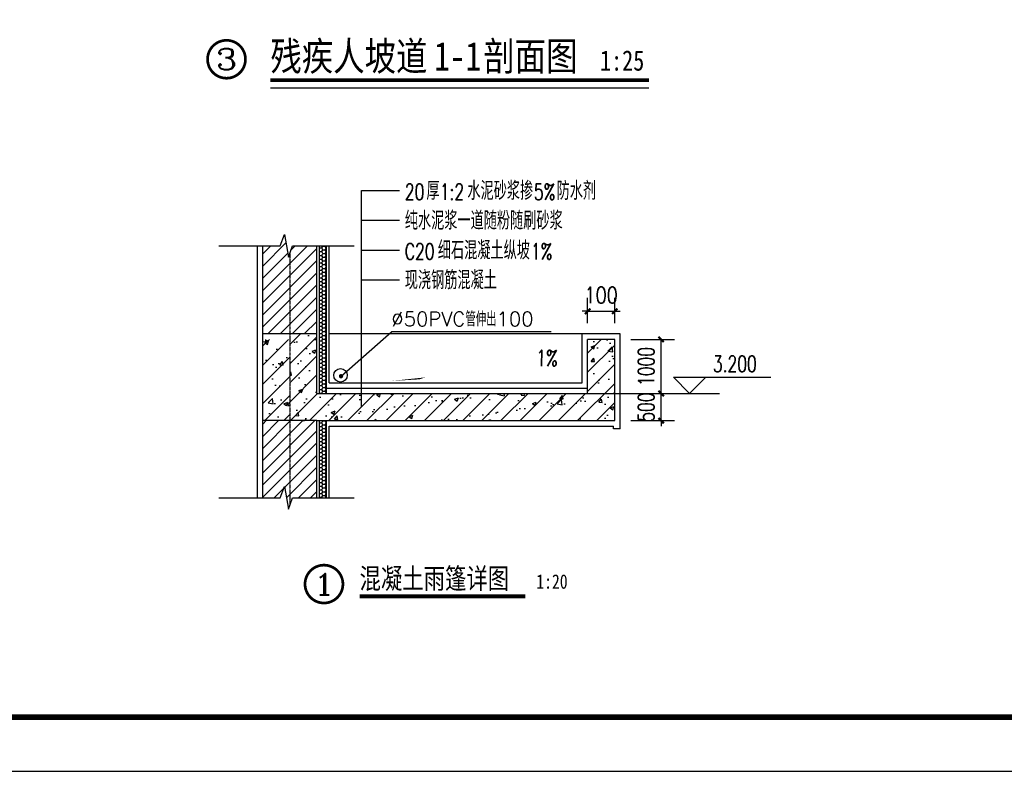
# Model space of a CAD drawing. Header units: inches. Extents: x 224620 to 3435104, y 247406 to 993300.
# Tile 5 of 110: x 263302 to 272396, y 247406 to 254346. Entities that reach past the tile are written whole.
import ezdxf
from ezdxf.enums import TextEntityAlignment as Align

# ---------------------------------------------------------------- set-up
doc = ezdxf.new("R2010")
doc.units = ezdxf.units.IN
doc.header["$MEASUREMENT"] = 0
doc.linetypes.add('CENTER', pattern=[2, 1.25, -0.25, 0.25, -0.25])
for name, color, linetype in [('DIM_ELEV', 3, 'Continuous'), ('DIM_IDEN', 3, 'Continuous'), ('DIM_LEAD', 3, 'Continuous'), ('DIM_SYMB', 3, 'Continuous'), ('DOTE', 1, 'CENTER'), ('LVTRY', 6, 'Continuous'), ('PUB_DIM', 3, 'Continuous'), ('PUB_HACTH', 8, 'Continuous'), ('PUB_HATCH', 8, 'Continuous'), ('PUB_TEXT', 7, 'Continuous'), ('PUB_TITLE', 4, 'Continuous'), ('S_WALL', 2, 'Continuous'), ('WALL', 2, 'Continuous'), ('排水', 122, 'Continuous'), ('栏杆', 211, 'Continuous'), ('结构', 140, 'Continuous')]:
    doc.layers.add(name, color=color, linetype=linetype)
doc.styles.add('-宋体', font='txt', dxfattribs={"width": 0.8})
doc.styles.add('-黑体', font='simhei.ttf', dxfattribs={"width": 0.8})
doc.styles.add('_TCH_DIM', font='SIMPLEX', dxfattribs={"bigfont": 'GBCBIG'})
doc.styles.add('_TCH_DIM_T3', font='SIMPLEX', dxfattribs={"width": 0.705882, "bigfont": 'GBCBIG'})
doc.styles.add('_TCH_LABEL', font='COMPLEX', dxfattribs={"bigfont": 'GBCBIG'})
doc.styles.add('DIM_FONT', font='SIMPLEX.shx', dxfattribs={"width": 0.8})
doc.styles.add('宋体', font='txt', dxfattribs={"width": 0.8})
doc.dimstyles.new('_TCH_ARCH&&100', dxfattribs={"dimtxt": 297.5, "dimasz": 100, "dimexe": 250, "dimexo": 300, "dimgap": 126.25, "dimtad": 1, "dimdec": 0, "dimzin": 0, "dimdsep": 46, "dimtxsty": '_TCH_DIM_T3', "dimblk": 'ARCHTICK', "dimcen": 0.09, "dimclrt": 7, "dimazin": 2, "dimtfac": 1, "dimtdec": 0, "dimtix": 1, "dimtmove": 2, "dimatfit": 3, "dimfxl": 1, "dimtolj": 1, "dimtzin": 0, "dimarcsym": 0})
doc.dimstyles.new('副本1.20', dxfattribs={"dimscale": 100, "dimtxt": 3, "dimasz": 1, "dimexe": 2.5, "dimexo": 3, "dimgap": 1.5, "dimtad": 1, "dimdec": 0, "dimlfac": 0.2, "dimzin": 0, "dimdsep": 46, "dimtxsty": 'DIM_FONT', "dimblk": 'ARCHTICK', "dimcen": 0.09, "dimadec": 0, "dimazin": 0, "dimtfac": 1, "dimtdec": 0, "dimtix": 1, "dimtmove": 2, "dimatfit": 3, "dimfxl": 1, "dimtolj": 1, "dimtzin": 0, "dimarcsym": 0})
pattern_1 = [(45, (42262.69, -151275.37), (-112.2532, 112.2532), [])]
pattern_2 = [(0, (42262.688, -151275.366), (59.53125, 34.370375), [39.6875, -79.375]), (120, (42262.688, -151275.366), (-59.531243, 34.3703873), [39.6875, -79.375]), (60, (42262.688, -151275.366), (7e-06, 68.7407623), [-79.375, 39.6875])]

# ---------------------------------------------------------------- blocks, each defined once
blk = doc.blocks.new('wrtgtg')
at = {"layer": 'PUB_TITLE'}
blk.add_lwpolyline([(-75296, -5841), (8804, -5841), (8804, 53559), (-75296, 53559)], close=True, dxfattribs=at)
at = {"layer": 'PUB_TITLE', "const_width": 100}
blk.add_lwpolyline([(-72796, -4841), (7804, -4841), (7804, 52559), (-72796, 52559)], close=True, dxfattribs=at)
blk = doc.blocks.new('_ArchTick')
at = {"color": 0, "linetype": 'ByBlock', "const_width": 0.4}
blk.add_lwpolyline([(-0.5, -0.5), (0.5, 0.5)], dxfattribs=at)
blk = doc.blocks.new('*D35')
at = {"color": 0, "lineweight": -2}
for p, q in [((238225, 143896), (238225, 144365)), ((238725, 143896), (238725, 144365)), ((238225, 144115), (238125, 144115)), ((238225, 144115), (238725, 144115)), ((238725, 144115), (238825, 144115))]:
    blk.add_line(p, q, dxfattribs=at)
at = {"layer": 'Defpoints', "color": 0}
for p in [(238725, 144115), (238225, 143596), (238725, 143596)]:
    blk.add_point(p, dxfattribs=at)
at = {"color": 0, "lineweight": -2, "xscale": 100, "yscale": 100, "zscale": 100}
blk.add_blockref('_ArchTick', (238225, 144115), dxfattribs=at)
at = {"color": 0, "lineweight": -2, "xscale": 100, "yscale": 100, "zscale": 100, "rotation": 180}
blk.add_blockref('_ArchTick', (238725, 144115), dxfattribs=at)
at = {"color": 0, "insert": (238475, 144415), "char_height": 300, "attachment_point": 5, "style": 'DIM_FONT'}
blk.add_mtext('\\A1;100', dxfattribs=at)
blk = doc.blocks.new('*D59')
at = {"layer": 'Defpoints', "color": 0}
for p in [(238725, 143596), (239582, 143596), (238725, 142596)]:
    blk.add_point(p, dxfattribs=at)
at = {"layer": 'PUB_DIM', "color": 0, "lineweight": -2}
for p, q in [((239025, 143596), (239832, 143596)), ((239582, 142596), (239582, 143596)), ((239025, 142596), (239832, 142596))]:
    blk.add_line(p, q, dxfattribs=at)
at = {"layer": 'PUB_DIM', "color": 0, "lineweight": -2, "xscale": 100, "yscale": 100, "zscale": 100}
for p, rotation in [((239582, 143596), 90), ((239582, 142596), 270)]:
    blk.add_blockref('_ArchTick', p, dxfattribs=dict(at, rotation=rotation))
at = {"layer": 'PUB_DIM', "color": 7, "insert": (239307, 143096), "char_height": 297.5, "attachment_point": 5, "rotation": 90, "style": '_TCH_DIM_T3'}
blk.add_mtext('\\A1;1000', dxfattribs=at)
blk = doc.blocks.new('*D60')
at = {"layer": 'Defpoints', "color": 0}
for p in [(238725, 142596), (239582, 142596), (238725, 142096)]:
    blk.add_point(p, dxfattribs=at)
at = {"layer": 'PUB_DIM', "color": 0, "lineweight": -2}
for p, q in [((239025, 142596), (239832, 142596)), ((239582, 142596), (239582, 142696)), ((239582, 142096), (239582, 142596)), ((239025, 142096), (239832, 142096)), ((239582, 142096), (239582, 141996))]:
    blk.add_line(p, q, dxfattribs=at)
at = {"layer": 'PUB_DIM', "color": 0, "lineweight": -2, "xscale": 100, "yscale": 100, "zscale": 100}
for p, rotation in [((239582, 142596), 270), ((239582, 142096), 90)]:
    blk.add_blockref('_ArchTick', p, dxfattribs=dict(at, rotation=rotation))
at = {"layer": 'PUB_DIM', "color": 7, "insert": (239307, 142346), "char_height": 297.5, "attachment_point": 5, "rotation": 90, "style": '_TCH_DIM_T3'}
blk.add_mtext('\\A1;500', dxfattribs=at)
blk = doc.blocks.new('h35y')
at = {"layer": 'LVTRY'}
h = blk.add_hatch(dxfattribs=at)
h.set_pattern_fill('HONEY', color=256, scale=25, style=0)
h.set_pattern_definition(pattern_2)
h.paths.add_polyline_path([(233274.5, 142596), (233399.5, 142596), (233399.5, 145323.7), (233274.5, 145323.7)])
h = blk.add_hatch(dxfattribs=at)
h.set_pattern_fill('HONEY', color=256, scale=25, style=0)
h.set_pattern_definition(pattern_2)
h.paths.add_polyline_path([(233274.5, 140669.1), (233399.5, 140669.1), (233399.5, 142096), (233274.5, 142096)])
at = {"layer": 'PUB_HACTH'}
h = blk.add_hatch(dxfattribs=at)
h.set_pattern_fill('钢筋混凝土', color=256, scale=100, style=0)
h.set_pattern_definition([(45, (40262.7, -151275.37), (-176.7767, 176.7767), []), (50, (40262.7, -151275.37), (717.2602, -62.7521), [75, -825]), (355, (40262.7, -151275.4), (-138.7513, 752.1921), [60, -660]), (100.4514, (40322.46, -151280.6), (578.5094, 689.4395), [63.7402, -701.1421]), (46.1842, (40262.7, -151075.4), (1067.241, -165.519), [112.5, -1237.5]), (96.6356, (40351.6, -151089.2), (934.6627, 974.118), [95.6103, -1051.713]), (351.1842, (40262.7, -151075.4), (934.662, 974.1186), [90, -990]), (21, (40362.7, -151125.37), (596.9071, -402.6189), [75, -825]), (326, (40362.7, -151125.4), (243.3153, 725.15), [60, -660]), (71.4514, (40412.4, -151158.9), (840.2226, 322.5305), [63.7402, -701.1421]), (37.5, (40262.7, -151275.37), (12.15986, 332.89385), [0, -652, 0, -670, 0, -662.5]), (7.5, (40262.7, -151275.37), (263.06954, 394.4117), [0, -382, 0, -637, 0, -252.5]), (327.5, (40039.7, -151275.37), (533.82244, -22.55487), [0, -250, 0, -780, 0, -1035]), (317.5, (39939.7, -151275.37), (583.1862, 100.105), [0, -325, 0, -518, 0, -735])])
h.paths.add_polyline_path([(233224.5, 142596), (233224.5, 143696), (232724.5, 143696), (232724.5, 142096), (233224.5, 142096), (238724.5, 142096), (238724.5, 143596), (238224.5, 143596), (238224.5, 142596)])
h = blk.add_hatch(dxfattribs=at)
h.set_pattern_fill('钢筋混凝土', color=256, scale=100, style=0)
h.set_pattern_definition([(45, (42262.7, -151275.37), (-176.7767, 176.7767), []), (50, (42262.7, -151275.37), (717.2602, -62.7521), [75, -825]), (355, (42262.7, -151275.4), (-138.7513, 752.1921), [60, -660]), (100.4514, (42322.46, -151280.6), (578.5094, 689.4395), [63.7402, -701.1421]), (46.1842, (42262.7, -151075.4), (1067.241, -165.519), [112.5, -1237.5]), (96.6356, (42351.6, -151089.2), (934.6627, 974.118), [95.6103, -1051.713]), (351.1842, (42262.7, -151075.4), (934.662, 974.1186), [90, -990]), (21, (42362.7, -151125.37), (596.9071, -402.6189), [75, -825]), (326, (42362.7, -151125.4), (243.3153, 725.15), [60, -660]), (71.4514, (42412.4, -151158.9), (840.2226, 322.5305), [63.7402, -701.1421]), (37.5, (42262.7, -151275.37), (12.15986, 332.89385), [0, -652, 0, -670, 0, -662.5]), (7.5, (42262.7, -151275.37), (263.06954, 394.4117), [0, -382, 0, -637, 0, -252.5]), (327.5, (42039.7, -151275.37), (533.82244, -22.55487), [0, -250, 0, -780, 0, -1035]), (317.5, (41939.7, -151275.37), (583.1862, 100.105), [0, -325, 0, -518, 0, -735])])
h.paths.add_polyline_path([(232724.5, 143596), (232224.5, 143596), (232224.5, 142096), (232724.5, 142096)])
at = {"layer": 'PUB_HATCH'}
h = blk.add_hatch(dxfattribs=at)
h.set_pattern_fill('ANSI31', color=256, scale=100, style=0)
h.set_pattern_definition(pattern_1)
h.paths.add_polyline_path([(232224.5, 143696), (232724.5, 143696), (232724.5, 145187.2), (232698.5, 145113.7), (232624.4, 145533.7), (232548, 145323.7), (232224.5, 145323.7)])
h.paths.add_polyline_path([(232724.5, 143696), (233224.5, 143696), (233224.5, 145323.7), (232773, 145323.7), (232724.5, 145187.2)])
h = blk.add_hatch(dxfattribs=at)
h.set_pattern_fill('ANSI31', color=256, scale=100, style=0)
h.set_pattern_definition(pattern_1)
h.paths.add_polyline_path([(232224.5, 140669.1), (232548, 140669.1), (232624.4, 140879.1), (232698.5, 140459.1), (232724.5, 140532.7), (232724.5, 140541.7), (232724.5, 142096), (232224.5, 142096)])
h.paths.add_polyline_path([(233224.5, 142096), (232724.5, 142096), (232724.5, 140532.7), (232773, 140669.1), (233224.5, 140669.1)])
blk.add_line((238124.5, 143696), (233449.5, 143696))
at = {"layer": 'DIM_ELEV'}
for p, q in [((240108.2, 142596), (239808.2, 142896)), ((239808.2, 142896), (241608.2, 142896)), ((240108.2, 142596), (240408.2, 142896)), ((237876.6, 142596), (240662.4, 142596))]:
    blk.add_line(p, q, dxfattribs=at)
at = {"layer": 'DIM_LEAD'}
for p in [(233669.5, 142915.5), (237551.2, 143734.8)]:
    blk.add_line(p, (234600.5, 143734.8), dxfattribs=at)
at = {"layer": 'DIM_LEAD', "const_width": 40}
blk.add_lwpolyline([(233681.5, 142899.5, 1), (233657.5, 142931.6, 1)], format="xyb", close=True, dxfattribs=at)
at = {"layer": 'DIM_SYMB'}
for p, q in [((234049.8, 144697), (234049.8, 146347)), ((234049.8, 146347), (234747.8, 146347)), ((234049.8, 145797), (234747.8, 145797)), ((234049.8, 145247), (234747.8, 145247)), ((234049.8, 142343.8), (234049.8, 144697)), ((234049.8, 144697), (234747.8, 144697))]:
    blk.add_line(p, q, dxfattribs=at)
for points in [[(231411.5, 145323.7), (232548, 145323.7), (232624.4, 145533.7), (232698.5, 145113.7), (232773, 145323.7), (233909.5, 145323.7)], [(231411.5, 140669.1), (232548, 140669.1), (232624.4, 140879.1), (232698.5, 140459.1), (232773, 140669.1), (233909.5, 140669.1)]]:
    blk.add_lwpolyline(points, dxfattribs=at)
blk.add_lwpolyline([(237071.4, 143091, 0, 0, 0), (235416.6, 142915.3, 80, 0, 0), (235122.1, 142858.6, 0, 0, 0)], format="xyseb", dxfattribs=at)
at = {"layer": 'DOTE'}
blk.add_line((232724.5, 145187.2), (232724.5, 140532.7), dxfattribs=at)
at = {"layer": 'PUB_HATCH'}
blk.add_line((238124.5, 143496), (238124.5, 143496), dxfattribs=at)
at = {"layer": 'S_WALL'}
for p, q in [((232124.5, 140669.1), (232124.5, 145323.7)), ((233449.5, 142796), (233449.5, 145323.7)), ((238824.5, 143696), (238124.5, 143696)), ((238124.5, 143496), (238124.5, 143696)), ((238824.5, 141946), (238824.5, 143696)), ((238124.5, 142796), (238124.5, 143496)), ((233449.5, 142796), (238124.5, 142796)), ((233449.5, 140669.1), (233449.5, 141996)), ((233449.5, 141996), (238699.5, 141996)), ((238699.5, 141946), (238699.5, 141996)), ((238824.5, 141946), (238699.5, 141946))]:
    blk.add_line(p, q, dxfattribs=at)
at = {"layer": 'WALL'}
for p, q in [((232224.5, 143696), (232224.5, 145323.7)), ((233224.5, 143696), (233224.5, 145323.7)), ((232224.5, 142096), (232224.5, 143696)), ((233224.5, 143696), (232224.5, 143696)), ((233224.5, 142596), (233224.5, 143696)), ((238724.5, 143596), (238224.5, 143596)), ((238224.5, 142596), (238224.5, 143596)), ((238724.5, 142096), (238724.5, 143596)), ((233224.5, 142596), (238224.5, 142596)), ((232224.5, 140669.1), (232224.5, 142096)), ((233224.5, 142096), (232224.5, 142096)), ((233224.5, 140669.1), (233224.5, 142096)), ((233224.5, 142096), (238724.5, 142096))]:
    blk.add_line(p, q, dxfattribs=at)
at = {"layer": '排水'}
blk.add_circle((233660, 142933.1), 125, dxfattribs=at)
at = {"layer": '栏杆'}
for p, q in [((233274.5, 142596), (233274.5, 145323.7)), ((233399.5, 142596), (233399.5, 145323.7)), ((233399.5, 142696), (238224.5, 142696)), ((233274.5, 140669.1), (233274.5, 142096)), ((233399.5, 140669.1), (233399.5, 142096))]:
    blk.add_line(p, q, dxfattribs=at)
at = {"layer": '结构'}
blk.add_line((238224.5, 143596), (238224.5, 143596), dxfattribs=at)
blk.add_line((238224.5, 143596), (238224.5, 143596), dxfattribs=at)
at = {"layer": 'DIM_ELEV', "color": 7, "style": '_TCH_DIM', "width": 0.705882}
blk.add_text('3.200', height=297.5, dxfattribs=at).set_placement((240538.2, 142996.1))
at = {"layer": 'DIM_SYMB', "color": 7, "style": '_TCH_DIM', "width": 0.705882}
for s, p in [('20', (234847.8, 146172)), ('1:2', (235493.5, 146172)), ('5%', (237232.2, 146172)), ('C20', (234847.8, 145072)), ('1%', (237178, 145072))]:
    blk.add_text(s, height=297.5, dxfattribs=at).set_placement(p)
at = {"layer": 'DIM_SYMB', "color": 7, "style": '_TCH_DIM'}
for s, height, p in [('厚', 337.6, (235247.8, 146172)), ('水泥砂浆掺', 337.59, (236003.5, 146172)), ('防水剂', 337.59, (237652.2, 146172)), ('纯水泥浆一道随粉随刷砂浆', 337.589, (234847.8, 145622)), ('细石混凝土纵坡', 337.59, (235457.8, 145072)), ('现浇钢筋混凝土', 337.59, (234847.8, 144522))]:
    blk.add_text(s, height=height, dxfattribs=at).set_placement(p)
at = {"layer": 'DIM_SYMB', "color": 7, "style": '_TCH_DIM', "width": 0.705882}
blk.add_text('1%%%', height=297.5, rotation=359.29335, dxfattribs=at).set_placement((237274.1, 143103.2))
at = {"layer": 'PUB_TEXT', "style": '_TCH_DIM'}
blk.add_text('%%c50PVC管伸出100', height=265.823, dxfattribs=at).set_placement((234600.5, 143839.8))
dim = blk.add_aligned_dim(p1=(238224.5, 143596), p2=(238724.5, 143596), distance=518.8, dimstyle='副本1.20')
dim.commit()
dim.dimension.update_dxf_attribs({"geometry": '*D35', "text_midpoint": (238474.5, 144414.8)})
at = {"layer": 'PUB_DIM'}
for p1, p2, picture, middle in [((238724.5, 142596), (238724.5, 143596), '*D59', (239307.4, 143096)), ((238724.5, 142096), (238724.5, 142596), '*D60', (239307.4, 142346))]:
    dim = blk.add_aligned_dim(p1=p1, p2=p2, distance=-857.9, dimstyle='_TCH_ARCH&&100', dxfattribs=at)
    dim.commit()
    dim.dimension.update_dxf_attribs({"geometry": picture, "text_midpoint": middle})

msp = doc.modelspace()

# ---------------------------------------------------------------- linework, layer by layer
at = {"layer": 'DIM_IDEN', "const_width": 25}
for points in [[(265387.5, 253980.5, 1), (265037.5, 253980.5, 1)], [(266287.4, 249134.5, 1), (265937.4, 249134.5, 1)]]:
    msp.add_lwpolyline(points, format="xyb", close=True, dxfattribs=at)
at = {"layer": 'DIM_SYMB', "const_width": 35}
for points in [[(265617.7, 253787.8), (269112.8, 253787.8)], [(266440.8, 249021.5), (267973.5, 249021.5)]]:
    msp.add_lwpolyline(points, dxfattribs=at)
at = {"layer": 'DIM_SYMB'}
msp.add_lwpolyline([(265617.7, 253717.8), (269112.8, 253717.8)], dxfattribs=at)

# ---------------------------------------------------------------- block references
at = {"xscale": 0.5, "yscale": 0.5, "zscale": 0.5}
for name, p in [('wrtgtg', (288456.9, 250326.3)), ('h35y', (149435.1, 179595.7))]:
    msp.add_blockref(name, p, dxfattribs=at)

# ---------------------------------------------------------------- texts
at = {"layer": 'PUB_TEXT', "width": 0.8}
for s, height, style, p in [('残疾人坡道', 265.82, '宋体', (265617.7, 253875.3, -1218.8)), ('剖面图', 265.82, '宋体', (267583.6, 253875.3, -1218.8)), ('1-1', 265.82, '宋体', (267129.9, 253875.3, -1218.8)), ('1:25', 187.76, '-黑体', (268661.9, 253875.3, -1218.8)), ('混凝土雨篷详图', 189.87, '-宋体', (266440.8, 249091.5)), ('1:20', 132.91, '宋体', (268073.5, 249091.5))]:
    msp.add_text(s, height=height, dxfattribs=dict(at, style=style)).set_placement(p)
at = {"layer": 'PUB_TEXT', "style": '_TCH_LABEL'}
for s, width, p, p2 in [('3', 1.5, (265113.5, 253881.5), (265311.5, 253881.5)), ('1', 4.2, (266013.4, 249035.5), (266211.4, 249035.5))]:
    msp.add_text(s, height=198, dxfattribs=dict(at, width=width)).set_placement(p, p2, align=Align.FIT)

doc.saveas('drawing.dxf')
